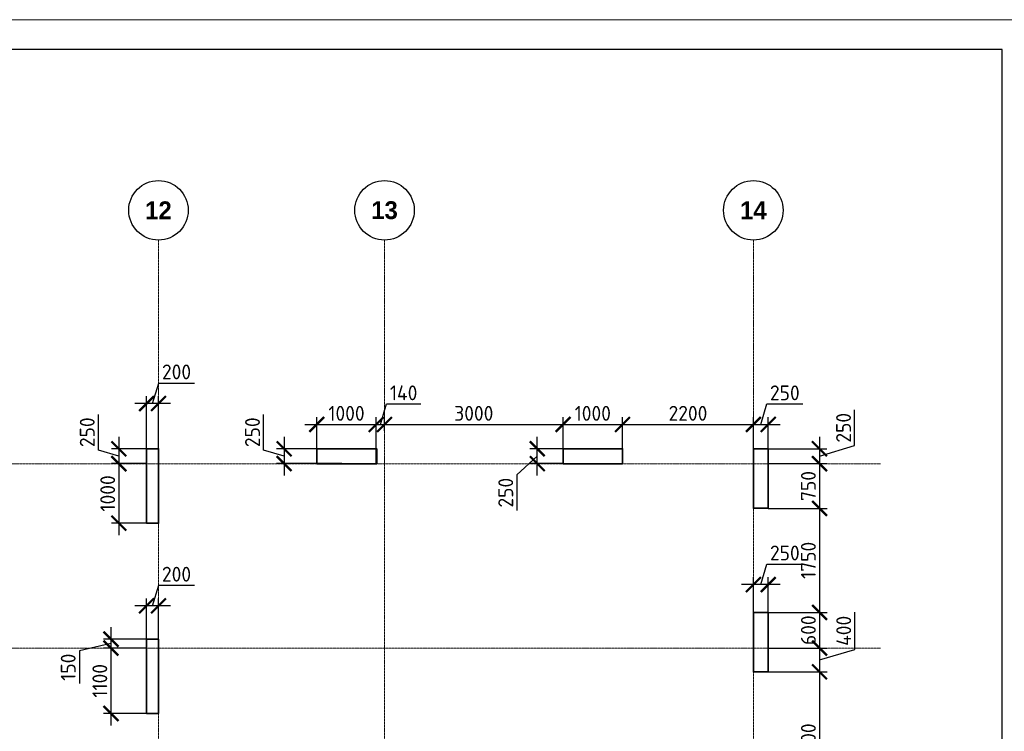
# Model space of a CAD drawing. Header units: millimetres. Extents: x 263826 to 1718326, y -423071 to 70137.
# Tile 47 of 256: x 478909 to 495459, y -300839 to -288878. Entities that reach past the tile are written whole.
import ezdxf

# ---------------------------------------------------------------- set-up
doc = ezdxf.new("R2010")
doc.units = ezdxf.units.MM
doc.linetypes.add('______5', pattern=[1100, 800, -100, 100, -100])
doc.linetypes.add('осевая', pattern=[50.8, 31.75, -6.35, 6.35, -6.35])
doc.layers.add('Колонна_ бетон', color=7, linetype='Continuous', lineweight=50, true_color=0xb4b496)
for name, color, linetype, lineweight in [('Оси', 40, '______5', 18), ('РАЗМЕРЫ', 1, 'Continuous', 9), ('ТОНКИЕ', 7, 'Continuous', 9)]:
    doc.layers.add(name, color=color, linetype=linetype, lineweight=lineweight)
doc.layers.add('ТОЛСТЫЕ_ОСНОВНЫЕ', color=6, linetype='Continuous')
doc.styles.add('Century Gothic', font='GOTHIC.TTF')
doc.styles.add('GOST-2.304_Type-B', font='GOST_Common.ttf')
doc.dimstyles.new('СПДС', dxfattribs={"dimscale": 100, "dimtxt": 2.5, "dimasz": 2.5, "dimexe": 1.25, "dimexo": 0, "dimtad": 1, "dimdec": 0, "dimtxsty": 'GOST-2.304_Type-B', "dimblk": 'ARCHTICK', "dimcen": 2.5, "dimdle": 2, "dimadec": 0, "dimazin": 2, "dimtfac": 0.75, "dimtdec": 0, "dimtmove": 1, "dimatfit": 3, "dimfxl": 1, "dimtolj": 1, "dimarcsym": 1})

# ---------------------------------------------------------------- blocks, each defined once
blk = doc.blocks.new('NSY101')
at = {"color": 0, "linetype": 'ByBlock', "lineweight": -2}
blk.add_circle((0, 0), 50, dxfattribs=at)
blk = doc.blocks.new('СЛОЖНЫЙ_ОБЪЕКТ_19')
at = {"layer": 'Оси', "color": 16, "linetype": 'Continuous', "lineweight": 25, "transparency": 33554687, "xscale": 9.999999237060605, "yscale": 9.999999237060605, "zscale": 9.999999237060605}
blk.add_blockref('NSY101', (41513, -989), dxfattribs=at)
at = {"layer": 'Оси', "color": 16, "linetype": 'Continuous', "lineweight": 25, "transparency": 33554687, "insert": (41513, -989), "char_height": 300, "width": 620, "attachment_point": 5, "style": 'Century Gothic'}
blk.add_mtext('\\A1;{\\fCentury Gothic|i0|b1;\\H300.000000;\\W1.000000;\\C16;12}\\P', dxfattribs=at)
blk = doc.blocks.new('СЛОЖНЫЙ_ОБЪЕКТ_20')
at = {"layer": 'Оси', "color": 16, "linetype": 'Continuous', "lineweight": 25, "transparency": 33554687, "xscale": 9.999999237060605, "yscale": 9.999999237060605, "zscale": 9.999999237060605}
blk.add_blockref('NSY101', (45313, -989), dxfattribs=at)
at = {"layer": 'Оси', "color": 16, "linetype": 'Continuous', "lineweight": 25, "transparency": 33554687, "insert": (45313, -989), "char_height": 300, "width": 620, "attachment_point": 5, "style": 'Century Gothic'}
blk.add_mtext('\\A1;{\\fCentury Gothic|i0|b1;\\H300.000000;\\W1.000000;\\C16;13}\\P', dxfattribs=at)
blk = doc.blocks.new('СЛОЖНЫЙ_ОБЪЕКТ_21')
at = {"layer": 'Оси', "color": 16, "linetype": 'Continuous', "lineweight": 25, "transparency": 33554687, "xscale": 9.999999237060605, "yscale": 9.999999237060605, "zscale": 9.999999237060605}
blk.add_blockref('NSY101', (51513, -989), dxfattribs=at)
at = {"layer": 'Оси', "color": 16, "linetype": 'Continuous', "lineweight": 25, "transparency": 33554687, "insert": (51513, -989), "char_height": 300, "width": 620, "attachment_point": 5, "style": 'Century Gothic'}
blk.add_mtext('\\A1;{\\fCentury Gothic|i0|b1;\\H300.000000;\\W1.000000;\\C16;14}\\P', dxfattribs=at)
blk = doc.blocks.new('оси2')
at = {"layer": 'Оси', "color": 16, "linetype": 'осевая', "lineweight": 0, "ltscale": 0.5, "transparency": 33554687}
for p, q in [((1020445.5, 5465.4), (1020445.5, -20739.3)), ((1024245.5, 5465.4), (1024245.5, -20739.3)), ((1030445.5, 5465.4), (1030445.5, -20739.3)), ((979200, 1707.1), (1032582.1, 1707.1)), ((979200, -1392.9), (1032582.1, -1392.9))]:
    blk.add_line(p, q, dxfattribs=at)
at = {"layer": 'Оси', "color": 16, "linetype": 'Continuous', "lineweight": 25, "transparency": 33554687}
for name in ['СЛОЖНЫЙ_ОБЪЕКТ_19', 'СЛОЖНЫЙ_ОБЪЕКТ_20', 'СЛОЖНЫЙ_ОБЪЕКТ_21']:
    blk.add_blockref(name, (978932, 6954.9), dxfattribs=at)
blk = doc.blocks.new('_ArchTick')
at = {"color": 0, "linetype": 'ByBlock', "const_width": 0.15}
blk.add_lwpolyline([(-0.5, -0.5), (0.5, 0.5)], dxfattribs=at)
blk = doc.blocks.new('*D1057')
at = {"layer": 'DEFPOINTS', "color": 0, "lineweight": 0, "transparency": 16777216}
for p in [(481042, -298729), (481042, -299340), (481242, -299340)]:
    blk.add_point(p, dxfattribs=at)
at = {"layer": 'РАЗМЕРЫ', "color": 0, "lineweight": -2, "transparency": 16777216}
for p, q in [((481142, -298729), (481245, -298385)), ((481245, -298385), (481845, -298385)), ((481442, -298729), (480842, -298729)), ((481042, -299340), (481042, -298604)), ((481242, -299340), (481242, -298604))]:
    blk.add_line(p, q, dxfattribs=at)
at = {"layer": 'РАЗМЕРЫ', "color": 0, "lineweight": -2, "transparency": 16777216, "xscale": 250, "yscale": 250, "zscale": 250, "rotation": 180}
blk.add_blockref('_ArchTick', (481042, -298729), dxfattribs=at)
at = {"layer": 'РАЗМЕРЫ', "color": 0, "lineweight": -2, "transparency": 16777216, "xscale": 250, "yscale": 250, "zscale": 250}
blk.add_blockref('_ArchTick', (481242, -298729), dxfattribs=at)
at = {"layer": 'РАЗМЕРЫ', "color": 0, "lineweight": 0, "transparency": 16777216, "insert": (481545, -298198), "char_height": 250, "attachment_point": 5, "style": 'GOST-2.304_Type-B'}
blk.add_mtext('\\A1;200', dxfattribs=at)
blk = doc.blocks.new('*D1058')
at = {"layer": 'DEFPOINTS', "color": 0, "lineweight": 0, "transparency": 16777216}
for p in [(481042, -299290, -200), (480443, -299440), (481029, -299440, -560)]:
    blk.add_point(p, dxfattribs=at)
at = {"layer": 'РАЗМЕРЫ', "color": 0, "lineweight": -2, "transparency": 16777216}
for p, q in [((480443, -299090), (480443, -299640)), ((480443, -299365), (479912, -299486)), ((481042, -299290), (480318, -299290)), ((479912, -299486), (479912, -300036)), ((481029, -299440), (480318, -299440))]:
    blk.add_line(p, q, dxfattribs=at)
at = {"layer": 'РАЗМЕРЫ', "color": 0, "lineweight": -2, "transparency": 16777216, "xscale": 250, "yscale": 250, "zscale": 250}
for p, rotation in [((480443, -299290), 90), ((480443, -299440), 270)]:
    blk.add_blockref('_ArchTick', p, dxfattribs=dict(at, rotation=rotation))
at = {"layer": 'РАЗМЕРЫ', "color": 0, "lineweight": 0, "transparency": 16777216, "insert": (479724, -299761), "char_height": 250, "attachment_point": 5, "rotation": 90, "style": 'GOST-2.304_Type-B'}
blk.add_mtext('\\A1;150', dxfattribs=at)
blk = doc.blocks.new('*D1059')
at = {"layer": 'DEFPOINTS', "color": 0, "lineweight": 0, "transparency": 16777216}
for p in [(481029, -299440, -560), (480443, -300540), (481042, -300540, -200)]:
    blk.add_point(p, dxfattribs=at)
at = {"layer": 'РАЗМЕРЫ', "color": 0, "lineweight": -2, "transparency": 16777216}
for p, q in [((480443, -299240), (480443, -300740)), ((481029, -299440), (480318, -299440)), ((481042, -300540), (480318, -300540))]:
    blk.add_line(p, q, dxfattribs=at)
at = {"layer": 'РАЗМЕРЫ', "color": 0, "lineweight": -2, "transparency": 16777216, "xscale": 250, "yscale": 250, "zscale": 250}
for p, rotation in [((480443, -299440), 90), ((480443, -300540), 270)]:
    blk.add_blockref('_ArchTick', p, dxfattribs=dict(at, rotation=rotation))
at = {"layer": 'РАЗМЕРЫ', "color": 0, "lineweight": 0, "transparency": 16777216, "insert": (480256, -299990), "char_height": 250, "attachment_point": 5, "rotation": 90, "style": 'GOST-2.304_Type-B'}
blk.add_mtext('\\A1;1100', dxfattribs=at)
blk = doc.blocks.new('*D1306')
at = {"layer": 'DEFPOINTS', "color": 0, "transparency": 16777216}
for p in [(481042, -296090, -560), (480575, -296340), (481042, -296340, -560)]:
    blk.add_point(p, dxfattribs=at)
at = {"layer": 'РАЗМЕРЫ', "color": 0, "lineweight": -2, "transparency": 16777216}
for p, q in [((480231, -296112), (480231, -295512)), ((480575, -295890), (480575, -296540)), ((481042, -296090), (480450, -296090)), ((480575, -296215), (480231, -296112)), ((481042, -296340), (480450, -296340))]:
    blk.add_line(p, q, dxfattribs=at)
at = {"layer": 'РАЗМЕРЫ', "color": 0, "lineweight": -2, "transparency": 16777216, "xscale": 250, "yscale": 250, "zscale": 250}
for p, rotation in [((480575, -296090), 90), ((480575, -296340), 270)]:
    blk.add_blockref('_ArchTick', p, dxfattribs=dict(at, rotation=rotation))
at = {"layer": 'РАЗМЕРЫ', "color": 0, "lineweight": 0, "transparency": 16777216, "insert": (480044, -295812), "char_height": 250, "attachment_point": 5, "rotation": 90, "style": 'GOST-2.304_Type-B'}
blk.add_mtext('\\A1;250', dxfattribs=at)
blk = doc.blocks.new('*D1307')
at = {"layer": 'DEFPOINTS', "color": 0, "transparency": 16777216}
for p in [(481042, -296340), (480575, -297340), (481042, -297340, -560)]:
    blk.add_point(p, dxfattribs=at)
at = {"layer": 'РАЗМЕРЫ', "color": 0, "lineweight": -2, "transparency": 16777216}
for p, q in [((480575, -296140), (480575, -297540)), ((481042, -296340), (480450, -296340)), ((481042, -297340), (480450, -297340))]:
    blk.add_line(p, q, dxfattribs=at)
at = {"layer": 'РАЗМЕРЫ', "color": 0, "lineweight": -2, "transparency": 16777216, "xscale": 250, "yscale": 250, "zscale": 250}
for p, rotation in [((480575, -296340), 90), ((480575, -297340), 270)]:
    blk.add_blockref('_ArchTick', p, dxfattribs=dict(at, rotation=rotation))
at = {"layer": 'РАЗМЕРЫ', "color": 0, "lineweight": 0, "transparency": 16777216, "insert": (480388, -296840), "char_height": 250, "attachment_point": 5, "rotation": 90, "style": 'GOST-2.304_Type-B'}
blk.add_mtext('\\A1;1000', dxfattribs=at)
blk = doc.blocks.new('*D1308')
at = {"layer": 'DEFPOINTS', "color": 0, "transparency": 16777216}
for p in [(481042, -295329), (481042, -296090), (481242, -296090, -560)]:
    blk.add_point(p, dxfattribs=at)
at = {"layer": 'РАЗМЕРЫ', "color": 0, "lineweight": -2, "transparency": 16777216}
for p, q in [((481142, -295329), (481245, -294985)), ((481245, -294985), (481845, -294985)), ((481042, -296090), (481042, -295204)), ((481242, -296090), (481242, -295204)), ((481442, -295329), (480842, -295329))]:
    blk.add_line(p, q, dxfattribs=at)
at = {"layer": 'РАЗМЕРЫ', "color": 0, "lineweight": -2, "transparency": 16777216, "xscale": 250, "yscale": 250, "zscale": 250, "rotation": 180}
blk.add_blockref('_ArchTick', (481042, -295329), dxfattribs=at)
at = {"layer": 'РАЗМЕРЫ', "color": 0, "lineweight": -2, "transparency": 16777216, "xscale": 250, "yscale": 250, "zscale": 250}
blk.add_blockref('_ArchTick', (481242, -295329), dxfattribs=at)
at = {"layer": 'РАЗМЕРЫ', "color": 0, "lineweight": 0, "transparency": 16777216, "insert": (481545, -294798), "char_height": 250, "attachment_point": 5, "style": 'GOST-2.304_Type-B'}
blk.add_mtext('\\A1;200', dxfattribs=at)
blk = doc.blocks.new('*D1309')
at = {"layer": 'DEFPOINTS', "color": 0, "transparency": 16777216}
for p in [(484902, -295681), (483902, -296090, -560), (484902, -296090, -360)]:
    blk.add_point(p, dxfattribs=at)
at = {"layer": 'РАЗМЕРЫ', "color": 0, "lineweight": -2, "transparency": 16777216}
for p, q in [((483902, -296090), (483902, -295556)), ((484902, -296090), (484902, -295556)), ((483702, -295681), (485102, -295681))]:
    blk.add_line(p, q, dxfattribs=at)
at = {"layer": 'РАЗМЕРЫ', "color": 0, "lineweight": -2, "transparency": 16777216, "xscale": 250, "yscale": 250, "zscale": 250, "rotation": 180}
blk.add_blockref('_ArchTick', (483902, -295681), dxfattribs=at)
at = {"layer": 'РАЗМЕРЫ', "color": 0, "lineweight": -2, "transparency": 16777216, "xscale": 250, "yscale": 250, "zscale": 250}
blk.add_blockref('_ArchTick', (484902, -295681), dxfattribs=at)
at = {"layer": 'РАЗМЕРЫ', "color": 0, "lineweight": 0, "transparency": 16777216, "insert": (484402, -295494), "char_height": 250, "attachment_point": 5, "style": 'GOST-2.304_Type-B'}
blk.add_mtext('\\A1;1000', dxfattribs=at)
blk = doc.blocks.new('*D1310')
at = {"layer": 'DEFPOINTS', "color": 0, "transparency": 16777216}
for p in [(485042, -295681), (485042, -295789, -560), (484902, -296090)]:
    blk.add_point(p, dxfattribs=at)
at = {"layer": 'РАЗМЕРЫ', "color": 0, "lineweight": -2, "transparency": 16777216}
for p, q in [((484972, -295681), (485075, -295337)), ((485075, -295337), (485650, -295337)), ((484902, -296090), (484902, -295556)), ((485042, -295789), (485042, -295556)), ((484702, -295681), (485242, -295681))]:
    blk.add_line(p, q, dxfattribs=at)
at = {"layer": 'РАЗМЕРЫ', "color": 0, "lineweight": -2, "transparency": 16777216, "xscale": 250, "yscale": 250, "zscale": 250, "rotation": 180}
blk.add_blockref('_ArchTick', (484902, -295681), dxfattribs=at)
at = {"layer": 'РАЗМЕРЫ', "color": 0, "lineweight": -2, "transparency": 16777216, "xscale": 250, "yscale": 250, "zscale": 250}
blk.add_blockref('_ArchTick', (485042, -295681), dxfattribs=at)
at = {"layer": 'РАЗМЕРЫ', "color": 0, "lineweight": 0, "transparency": 16777216, "insert": (485363, -295150), "char_height": 250, "attachment_point": 5, "style": 'GOST-2.304_Type-B'}
blk.add_mtext('\\A1;140', dxfattribs=at)
blk = doc.blocks.new('*D1311')
at = {"layer": 'DEFPOINTS', "color": 0, "transparency": 16777216}
for p in [(484326, -296090, -360), (483353, -296340), (484326, -296340, -360)]:
    blk.add_point(p, dxfattribs=at)
at = {"layer": 'РАЗМЕРЫ', "color": 0, "lineweight": -2, "transparency": 16777216}
for p, q in [((483009, -296112), (483009, -295512)), ((483353, -295890), (483353, -296540)), ((484326, -296090), (483228, -296090)), ((483353, -296215), (483009, -296112)), ((484326, -296340), (483228, -296340))]:
    blk.add_line(p, q, dxfattribs=at)
at = {"layer": 'РАЗМЕРЫ', "color": 0, "lineweight": -2, "transparency": 16777216, "xscale": 250, "yscale": 250, "zscale": 250}
for p, rotation in [((483353, -296090), 90), ((483353, -296340), 270)]:
    blk.add_blockref('_ArchTick', p, dxfattribs=dict(at, rotation=rotation))
at = {"layer": 'РАЗМЕРЫ', "color": 0, "lineweight": 0, "transparency": 16777216, "insert": (482822, -295812), "char_height": 250, "attachment_point": 5, "rotation": 90, "style": 'GOST-2.304_Type-B'}
blk.add_mtext('\\A1;250', dxfattribs=at)
blk = doc.blocks.new('*D1241')
at = {"layer": 'DEFPOINTS', "color": 0, "transparency": 16777216}
for p in [(487609, -296090), (488042, -296090, -360), (488042, -296340, -360)]:
    blk.add_point(p, dxfattribs=at)
at = {"layer": 'РАЗМЕРЫ', "color": 0, "lineweight": -2, "transparency": 16777216}
for p, q in [((487609, -296540), (487609, -295890)), ((488042, -296090), (487484, -296090)), ((487609, -296215), (487267, -296528)), ((488042, -296340), (487484, -296340)), ((487267, -296528), (487267, -297128))]:
    blk.add_line(p, q, dxfattribs=at)
at = {"layer": 'РАЗМЕРЫ', "color": 0, "lineweight": -2, "transparency": 16777216, "xscale": 250, "yscale": 250, "zscale": 250}
for p, rotation in [((487609, -296090), 90), ((487609, -296340), 270)]:
    blk.add_blockref('_ArchTick', p, dxfattribs=dict(at, rotation=rotation))
at = {"layer": 'РАЗМЕРЫ', "color": 0, "lineweight": 0, "transparency": 16777216, "insert": (487079, -296828), "char_height": 250, "attachment_point": 5, "rotation": 90, "style": 'GOST-2.304_Type-B'}
blk.add_mtext('\\A1;250', dxfattribs=at)
blk = doc.blocks.new('*D1312')
at = {"layer": 'DEFPOINTS', "color": 0, "transparency": 16777216}
for p in [(488042, -295681), (485042, -295789, -560), (488042, -296090)]:
    blk.add_point(p, dxfattribs=at)
at = {"layer": 'РАЗМЕРЫ', "color": 0, "lineweight": -2, "transparency": 16777216}
for p, q in [((485042, -295789), (485042, -295556)), ((488042, -296090), (488042, -295556)), ((484842, -295681), (488242, -295681))]:
    blk.add_line(p, q, dxfattribs=at)
at = {"layer": 'РАЗМЕРЫ', "color": 0, "lineweight": -2, "transparency": 16777216, "xscale": 250, "yscale": 250, "zscale": 250, "rotation": 180}
blk.add_blockref('_ArchTick', (485042, -295681), dxfattribs=at)
at = {"layer": 'РАЗМЕРЫ', "color": 0, "lineweight": -2, "transparency": 16777216, "xscale": 250, "yscale": 250, "zscale": 250}
blk.add_blockref('_ArchTick', (488042, -295681), dxfattribs=at)
at = {"layer": 'РАЗМЕРЫ', "color": 0, "lineweight": 0, "transparency": 16777216, "insert": (486542, -295494), "char_height": 250, "attachment_point": 5, "style": 'GOST-2.304_Type-B'}
blk.add_mtext('\\A1;3000', dxfattribs=at)
blk = doc.blocks.new('*D1313')
at = {"layer": 'DEFPOINTS', "color": 0, "transparency": 16777216}
for p in [(489042, -295681), (488042, -296090), (489042, -296090, -360)]:
    blk.add_point(p, dxfattribs=at)
at = {"layer": 'РАЗМЕРЫ', "color": 0, "lineweight": -2, "transparency": 16777216}
for p, q in [((488042, -296090), (488042, -295556)), ((489042, -296090), (489042, -295556)), ((487842, -295681), (489242, -295681))]:
    blk.add_line(p, q, dxfattribs=at)
at = {"layer": 'РАЗМЕРЫ', "color": 0, "lineweight": -2, "transparency": 16777216, "xscale": 250, "yscale": 250, "zscale": 250, "rotation": 180}
blk.add_blockref('_ArchTick', (488042, -295681), dxfattribs=at)
at = {"layer": 'РАЗМЕРЫ', "color": 0, "lineweight": -2, "transparency": 16777216, "xscale": 250, "yscale": 250, "zscale": 250}
blk.add_blockref('_ArchTick', (489042, -295681), dxfattribs=at)
at = {"layer": 'РАЗМЕРЫ', "color": 0, "lineweight": 0, "transparency": 16777216, "insert": (488542, -295494), "char_height": 250, "attachment_point": 5, "style": 'GOST-2.304_Type-B'}
blk.add_mtext('\\A1;1000', dxfattribs=at)
blk = doc.blocks.new('*D1314')
at = {"layer": 'DEFPOINTS', "color": 0, "transparency": 16777216}
for p in [(491492, -296090, -560), (491492, -296340, -560), (492351, -296340)]:
    blk.add_point(p, dxfattribs=at)
at = {"layer": 'РАЗМЕРЫ', "color": 0, "lineweight": -2, "transparency": 16777216}
for p, q in [((492944, -296037), (492944, -295437)), ((492351, -295890), (492351, -296540)), ((491492, -296090), (492476, -296090)), ((492351, -296215), (492944, -296037)), ((491492, -296340), (492476, -296340))]:
    blk.add_line(p, q, dxfattribs=at)
at = {"layer": 'РАЗМЕРЫ', "color": 0, "lineweight": -2, "transparency": 16777216, "xscale": 250, "yscale": 250, "zscale": 250}
for p, rotation in [((492351, -296090), 90), ((492351, -296340), 270)]:
    blk.add_blockref('_ArchTick', p, dxfattribs=dict(at, rotation=rotation))
at = {"layer": 'РАЗМЕРЫ', "color": 0, "lineweight": 0, "transparency": 16777216, "insert": (492757, -295737), "char_height": 250, "attachment_point": 5, "rotation": 90, "style": 'GOST-2.304_Type-B'}
blk.add_mtext('\\A1;250', dxfattribs=at)
blk = doc.blocks.new('*D1315')
at = {"layer": 'DEFPOINTS', "color": 0, "transparency": 16777216}
for p in [(491495, -296340, -560), (491492, -297091, -560), (492354, -297091)]:
    blk.add_point(p, dxfattribs=at)
at = {"layer": 'РАЗМЕРЫ', "color": 0, "lineweight": -2, "transparency": 16777216}
for p, q in [((492354, -296140), (492354, -297291)), ((491495, -296340), (492479, -296340)), ((491492, -297091), (492479, -297091))]:
    blk.add_line(p, q, dxfattribs=at)
at = {"layer": 'РАЗМЕРЫ', "color": 0, "lineweight": -2, "transparency": 16777216, "xscale": 250, "yscale": 250, "zscale": 250}
for p, rotation in [((492354, -296340), 90), ((492354, -297091), 270)]:
    blk.add_blockref('_ArchTick', p, dxfattribs=dict(at, rotation=rotation))
at = {"layer": 'РАЗМЕРЫ', "color": 0, "lineweight": 0, "transparency": 16777216, "insert": (492166, -296715), "char_height": 250, "attachment_point": 5, "rotation": 90, "style": 'GOST-2.304_Type-B'}
blk.add_mtext('\\A1;750', dxfattribs=at)
blk = doc.blocks.new('*D1316')
at = {"layer": 'DEFPOINTS', "color": 0, "transparency": 16777216}
for p in [(491492, -297091, -560), (491492, -298840, -360), (492354, -298840)]:
    blk.add_point(p, dxfattribs=at)
at = {"layer": 'РАЗМЕРЫ', "color": 0, "lineweight": -2, "transparency": 16777216}
for p, q in [((492354, -296891), (492354, -299040)), ((491492, -297091), (492479, -297091)), ((491492, -298840), (492479, -298840))]:
    blk.add_line(p, q, dxfattribs=at)
at = {"layer": 'РАЗМЕРЫ', "color": 0, "lineweight": -2, "transparency": 16777216, "xscale": 250, "yscale": 250, "zscale": 250}
for p, rotation in [((492354, -297091), 90), ((492354, -298840), 270)]:
    blk.add_blockref('_ArchTick', p, dxfattribs=dict(at, rotation=rotation))
at = {"layer": 'РАЗМЕРЫ', "color": 0, "lineweight": 0, "transparency": 16777216, "insert": (492166, -297965), "char_height": 250, "attachment_point": 5, "rotation": 90, "style": 'GOST-2.304_Type-B'}
blk.add_mtext('\\A1;1750', dxfattribs=at)
blk = doc.blocks.new('*D1317')
at = {"layer": 'DEFPOINTS', "color": 0, "transparency": 16777216}
for p in [(491492, -298840, -360), (491492, -299440, -560), (492354, -299440)]:
    blk.add_point(p, dxfattribs=at)
at = {"layer": 'РАЗМЕРЫ', "color": 0, "lineweight": -2, "transparency": 16777216}
for p, q in [((492354, -298640), (492354, -299640)), ((491492, -298840), (492479, -298840)), ((491492, -299440), (492479, -299440))]:
    blk.add_line(p, q, dxfattribs=at)
at = {"layer": 'РАЗМЕРЫ', "color": 0, "lineweight": -2, "transparency": 16777216, "xscale": 250, "yscale": 250, "zscale": 250}
for p, rotation in [((492354, -298840), 90), ((492354, -299440), 270)]:
    blk.add_blockref('_ArchTick', p, dxfattribs=dict(at, rotation=rotation))
at = {"layer": 'РАЗМЕРЫ', "color": 0, "lineweight": 0, "transparency": 16777216, "insert": (492166, -299140), "char_height": 250, "attachment_point": 5, "rotation": 90, "style": 'GOST-2.304_Type-B'}
blk.add_mtext('\\A1;600', dxfattribs=at)
blk = doc.blocks.new('*D1318')
at = {"layer": 'DEFPOINTS', "color": 0, "transparency": 16777216}
for p in [(491492, -299440, -560), (491492, -299840, -560), (492354, -299840)]:
    blk.add_point(p, dxfattribs=at)
at = {"layer": 'РАЗМЕРЫ', "color": 0, "lineweight": -2, "transparency": 16777216}
for p, q in [((492947, -299462), (492947, -298837)), ((492354, -299240), (492354, -300040)), ((491492, -299440), (492479, -299440)), ((492354, -299640), (492947, -299462)), ((491492, -299840), (492479, -299840))]:
    blk.add_line(p, q, dxfattribs=at)
at = {"layer": 'РАЗМЕРЫ', "color": 0, "lineweight": -2, "transparency": 16777216, "xscale": 250, "yscale": 250, "zscale": 250}
for p, rotation in [((492354, -299440), 90), ((492354, -299840), 270)]:
    blk.add_blockref('_ArchTick', p, dxfattribs=dict(at, rotation=rotation))
at = {"layer": 'РАЗМЕРЫ', "color": 0, "lineweight": 0, "transparency": 16777216, "insert": (492760, -299150), "char_height": 250, "attachment_point": 5, "rotation": 90, "style": 'GOST-2.304_Type-B'}
blk.add_mtext('\\A1;400', dxfattribs=at)
blk = doc.blocks.new('*D1319')
at = {"layer": 'DEFPOINTS', "color": 0, "transparency": 16777216}
for p in [(491492, -299840, -560), (491492, -302240, -560), (492354, -302240)]:
    blk.add_point(p, dxfattribs=at)
at = {"layer": 'РАЗМЕРЫ', "color": 0, "lineweight": -2, "transparency": 16777216}
for p, q in [((492354, -299640), (492354, -302440)), ((491492, -299840), (492479, -299840)), ((491492, -302240), (492479, -302240))]:
    blk.add_line(p, q, dxfattribs=at)
at = {"layer": 'РАЗМЕРЫ', "color": 0, "lineweight": -2, "transparency": 16777216, "xscale": 250, "yscale": 250, "zscale": 250}
for p, rotation in [((492354, -299840), 90), ((492354, -302240), 270)]:
    blk.add_blockref('_ArchTick', p, dxfattribs=dict(at, rotation=rotation))
at = {"layer": 'РАЗМЕРЫ', "color": 0, "lineweight": 0, "transparency": 16777216, "insert": (492166, -301040), "char_height": 250, "attachment_point": 5, "rotation": 90, "style": 'GOST-2.304_Type-B'}
blk.add_mtext('\\A1;2400', dxfattribs=at)
blk = doc.blocks.new('*D1329')
at = {"layer": 'DEFPOINTS', "color": 0, "transparency": 16777216}
for p in [(491242, -295681), (489042, -296090, -360), (491242, -296090, -560)]:
    blk.add_point(p, dxfattribs=at)
at = {"layer": 'РАЗМЕРЫ', "color": 0, "lineweight": -2, "transparency": 16777216}
for p, q in [((489042, -296090), (489042, -295556)), ((491242, -296090), (491242, -295556)), ((488842, -295681), (491442, -295681))]:
    blk.add_line(p, q, dxfattribs=at)
at = {"layer": 'РАЗМЕРЫ', "color": 0, "lineweight": -2, "transparency": 16777216, "xscale": 250, "yscale": 250, "zscale": 250, "rotation": 180}
blk.add_blockref('_ArchTick', (489042, -295681), dxfattribs=at)
at = {"layer": 'РАЗМЕРЫ', "color": 0, "lineweight": -2, "transparency": 16777216, "xscale": 250, "yscale": 250, "zscale": 250}
blk.add_blockref('_ArchTick', (491242, -295681), dxfattribs=at)
at = {"layer": 'РАЗМЕРЫ', "color": 0, "lineweight": 0, "transparency": 16777216, "insert": (490142, -295494), "char_height": 250, "attachment_point": 5, "style": 'GOST-2.304_Type-B'}
blk.add_mtext('\\A1;2200', dxfattribs=at)
blk = doc.blocks.new('*D1330')
at = {"layer": 'DEFPOINTS', "color": 0, "transparency": 16777216}
for p in [(491492, -295681), (491242, -296090, -560), (491492, -296090)]:
    blk.add_point(p, dxfattribs=at)
at = {"layer": 'РАЗМЕРЫ', "color": 0, "lineweight": -2, "transparency": 16777216}
for p, q in [((491367, -295681), (491470, -295337)), ((491470, -295337), (492070, -295337)), ((491242, -296090), (491242, -295556)), ((491492, -296090), (491492, -295556)), ((491042, -295681), (491692, -295681))]:
    blk.add_line(p, q, dxfattribs=at)
at = {"layer": 'РАЗМЕРЫ', "color": 0, "lineweight": -2, "transparency": 16777216, "xscale": 250, "yscale": 250, "zscale": 250, "rotation": 180}
blk.add_blockref('_ArchTick', (491242, -295681), dxfattribs=at)
at = {"layer": 'РАЗМЕРЫ', "color": 0, "lineweight": -2, "transparency": 16777216, "xscale": 250, "yscale": 250, "zscale": 250}
blk.add_blockref('_ArchTick', (491492, -295681), dxfattribs=at)
at = {"layer": 'РАЗМЕРЫ', "color": 0, "lineweight": 0, "transparency": 16777216, "insert": (491770, -295150), "char_height": 250, "attachment_point": 5, "style": 'GOST-2.304_Type-B'}
blk.add_mtext('\\A1;250', dxfattribs=at)
blk = doc.blocks.new('*U69')
at = {"layer": 'ТОЛСТЫЕ_ОСНОВНЫЕ', "color": 6}
blk.add_lwpolyline([(20, 5), (589, 5), (589, 415), (20, 415)], close=True, dxfattribs=at)
at = {"layer": 'ТОНКИЕ'}
blk.add_lwpolyline([(0, 0), (594, 0), (594, 420), (0, 420)], close=True, dxfattribs=at)
blk = doc.blocks.new('*D3031')
at = {"color": 0, "lineweight": -2, "transparency": 16777216}
for p, q in [((491367, -298372), (491470, -298028)), ((491470, -298028), (492070, -298028)), ((491692, -298372), (491042, -298372)), ((491242, -299049), (491242, -298247)), ((491492, -299049), (491492, -298247))]:
    blk.add_line(p, q, dxfattribs=at)
at = {"layer": 'DEFPOINTS', "color": 0, "transparency": 16777216}
for p in [(491242, -298372), (491242, -299049, -560), (491492, -299049, -560)]:
    blk.add_point(p, dxfattribs=at)
at = {"color": 0, "lineweight": -2, "transparency": 16777216, "xscale": 250, "yscale": 250, "zscale": 250, "rotation": 180}
blk.add_blockref('_ArchTick', (491242, -298372), dxfattribs=at)
at = {"color": 0, "lineweight": -2, "transparency": 16777216, "xscale": 250, "yscale": 250, "zscale": 250}
blk.add_blockref('_ArchTick', (491492, -298372), dxfattribs=at)
at = {"color": 0, "transparency": 16777216, "insert": (491770, -297841), "char_height": 250, "attachment_point": 5, "style": 'GOST-2.304_Type-B'}
blk.add_mtext('\\A1;250', dxfattribs=at)

msp = doc.modelspace()

# ---------------------------------------------------------------- linework, layer by layer
at = {"layer": 'Колонна_ бетон', "color": 180, "linetype": 'Continuous', "lineweight": 35, "transparency": 33554687}
for p, q in [((481041.88027, -299290.31218, -200), (481241.88027, -299290.31218, -200)), ((481041.88027, -299290.31218, -200), (481041.88027, -300540.31215, -200)), ((481241.88027, -300540.31215, -200), (481241.88027, -299290.31218, -200)), ((481241.88027, -300540.31215, -200), (481041.88027, -300540.31215, -200))]:
    msp.add_line(p, q, dxfattribs=at)
for points, elevation in [([(481042.02077, -296090.31256), (481242.02077, -296090.31256), (481242.02077, -297340.31219), (481042.02077, -297340.31219)], -559.99999), ([(483901.87877, -296090.31256), (484901.87877, -296090.31256), (484901.87877, -296340.31222), (483901.87877, -296340.31222)], -360), ([(483902.02077, -296090.31256), (484911.96849, -296090.31256), (484911.96849, -296340.31216), (483902.02077, -296340.31216)], -559.99999), ([(488041.88031, -296089.93082), (489041.61821, -296089.93082), (489041.61821, -296340.31216), (488041.88031, -296340.31216)], -360), ([(491242.02227, -296090.31256), (491492.02195, -296090.31256), (491492.02195, -297090.57307), (491242.02227, -297090.57307)], -559.99999), ([(491241.98582, -298840.31206), (491491.88029, -298840.31206), (491491.88029, -299840.31206), (491241.98582, -299840.31206)], -360), ([(491242.02229, -298840.31206), (491492.02229, -298840.31206), (491492.02229, -299840.31206), (491242.02229, -299840.31206)], -559.99999)]:
    msp.add_lwpolyline(points, close=True, dxfattribs=dict(at, elevation=elevation))

# ---------------------------------------------------------------- block references
at = {"xscale": 100, "yscale": 100, "zscale": 100}
msp.add_blockref('*U69', (436520.8066, -330877.58194, 3100), dxfattribs=at)
at = {"layer": 'РАЗМЕРЫ'}
msp.add_blockref('оси2', (-539203.53067, -298047.43065, -559.99999), dxfattribs=at)

# ---------------------------------------------------------------- dimensions: what is measured, and where the dimension line sits
at = {"color": 1}
dim = msp.add_linear_dim(base=(491242.02229, -298371.89041), p1=(491492.02229, -299048.95171, -559.99999), p2=(491242.02229, -299048.95171, -559.99999), dimstyle='СПДС', dxfattribs=at)
dim.commit()
dim.dimension.update_dxf_attribs({"geometry": '*D3031', "text_midpoint": (491532.64729, -297840.64041)})
at = {"layer": 'РАЗМЕРЫ', "color": 146, "lineweight": 0}
for base, p1, p2, picture, middle in [((481042.02077, -295329.17806), (481242.02077, -296090.31256, -559.99999), (481042.02077, -296090.31256), '*D1308', (481307.64577, -294797.92806)), ((485041.98582, -295681.02127), (484901.87877, -296090.31256), (485041.98582, -295789.04592, -559.99999), '*D1310', (485137.5573, -295149.77127)), ((491492.02195, -295681.02127), (491242.02227, -296090.31256, -559.99999), (491492.02195, -296090.31256), '*D1330', (491532.64711, -295149.77127)), ((484901.87877, -295681.02127), (483902.02077, -296090.31256, -559.99999), (484901.87877, -296090.31256, -360), '*D1309', (484401.94977, -295493.52127)), ((488041.88031, -295681.02127), (485041.98582, -295789.04592, -559.99999), (488041.88031, -296089.93082), '*D1312', (486541.93307, -295493.52127)), ((489041.61821, -295681.02127), (488041.88031, -296089.93082), (489041.61821, -296089.93082, -360), '*D1313', (488541.74926, -295493.52127)), ((491242.02227, -295681.02127), (489041.61821, -296089.93082, -360), (491242.02227, -296090.31256, -559.99999), '*D1329', (490141.82024, -295493.52127))]:
    dim = msp.add_linear_dim(base=base, p1=p1, p2=p2, dimstyle='СПДС', dxfattribs=at)
    dim.commit()
    dim.dimension.update_dxf_attribs({"geometry": picture, "text_midpoint": middle})
for base, p1, p2, picture, middle in [((480575.24032, -296340.31222), (481042.02077, -296090.31256, -559.99999), (481042.02077, -296340.31222, -559.99999), '*D1306', (480043.99032, -296049.68739)), ((483353.23576, -296340.31222), (484325.89474, -296090.31256, -360), (484325.89474, -296340.31222, -360), '*D1311', (482821.98576, -296049.68739)), ((492350.73603, -296340.31222), (491492.02195, -296090.31256, -559.99999), (491492.02195, -296340.31222, -559.99999), '*D1314', (492756.98603, -295974.68739)), ((480575.24032, -297340.31219), (481042.02077, -296340.31222), (481042.02077, -297340.31219, -559.99999), '*D1307', (480387.74032, -296840.3122)), ((492353.73603, -297090.57307), (491495.02195, -296340.31222, -559.99999), (491492.02195, -297090.57307, -559.99999), '*D1315', (492166.23603, -296715.44264)), ((492353.73603, -298840.31206), (491492.02195, -297090.57307, -559.99999), (491491.88029, -298840.31206, -360), '*D1316', (492166.23603, -297965.44256)), ((492353.73603, -299440.31222), (491491.88029, -298840.31206, -360), (491492.02229, -299440.31222, -559.99999), '*D1317', (492166.23603, -299140.31214)), ((492353.73603, -299840.31206), (491492.02229, -299440.31222, -559.99999), (491492.02229, -299840.31206, -559.99999), '*D1318', (492759.98603, -299399.68714)), ((492353.73603, -302240.31206), (491492.02229, -299840.31206, -559.99999), (491492.02043, -302240.31206, -559.99999), '*D1319', (492166.23603, -301040.31206))]:
    dim = msp.add_linear_dim(base=base, p1=p1, p2=p2, angle=90, dimstyle='СПДС', dxfattribs=at)
    dim.commit()
    dim.dimension.update_dxf_attribs({"geometry": picture, "text_midpoint": middle})
at = {"layer": 'РАЗМЕРЫ', "color": 146, "lineweight": 0, "true_color": 0x006272}
dim = msp.add_linear_dim(base=(487609.2354, -296089.93082), p1=(488041.88031, -296340.31216, -360), p2=(488041.88031, -296089.93082, -360), angle=90, dimstyle='СПДС', dxfattribs=at)
dim.commit()
dim.dimension.update_dxf_attribs({"geometry": '*D1241', "text_midpoint": (487266.94716, -296590.21027), "dimtype": 160})
dim = msp.add_linear_dim(base=(481042.17818, -298728.99093), p1=(481242.03041, -299340.31325), p2=(481042.17818, -299340.31325), dimstyle='СПДС', override={"dimtofl": 0}, dxfattribs=at)
dim.commit()
dim.dimension.update_dxf_attribs({"geometry": '*D1057', "text_midpoint": (481307.72929, -298197.74093)})
dim = msp.add_linear_dim(base=(480443.24849, -299440.31222), p1=(481042.17818, -299290.31218, -200), p2=(481029.25843, -299440.31222, -559.99999), angle=90, dimstyle='СПДС', override={"dimtofl": 0}, dxfattribs=at)
dim.commit()
dim.dimension.update_dxf_attribs({"geometry": '*D1058', "text_midpoint": (479911.99849, -299548.08552), "dimtype": 160})
dim = msp.add_linear_dim(base=(480443.24849, -300540.31215), p1=(481029.25843, -299440.31222, -559.99999), p2=(481042.17818, -300540.31215, -200), angle=90, dimstyle='СПДС', override={"dimtofl": 0}, dxfattribs=at)
dim.commit()
dim.dimension.update_dxf_attribs({"geometry": '*D1059', "text_midpoint": (480255.74849, -299990.31218)})

doc.saveas('drawing.dxf')
